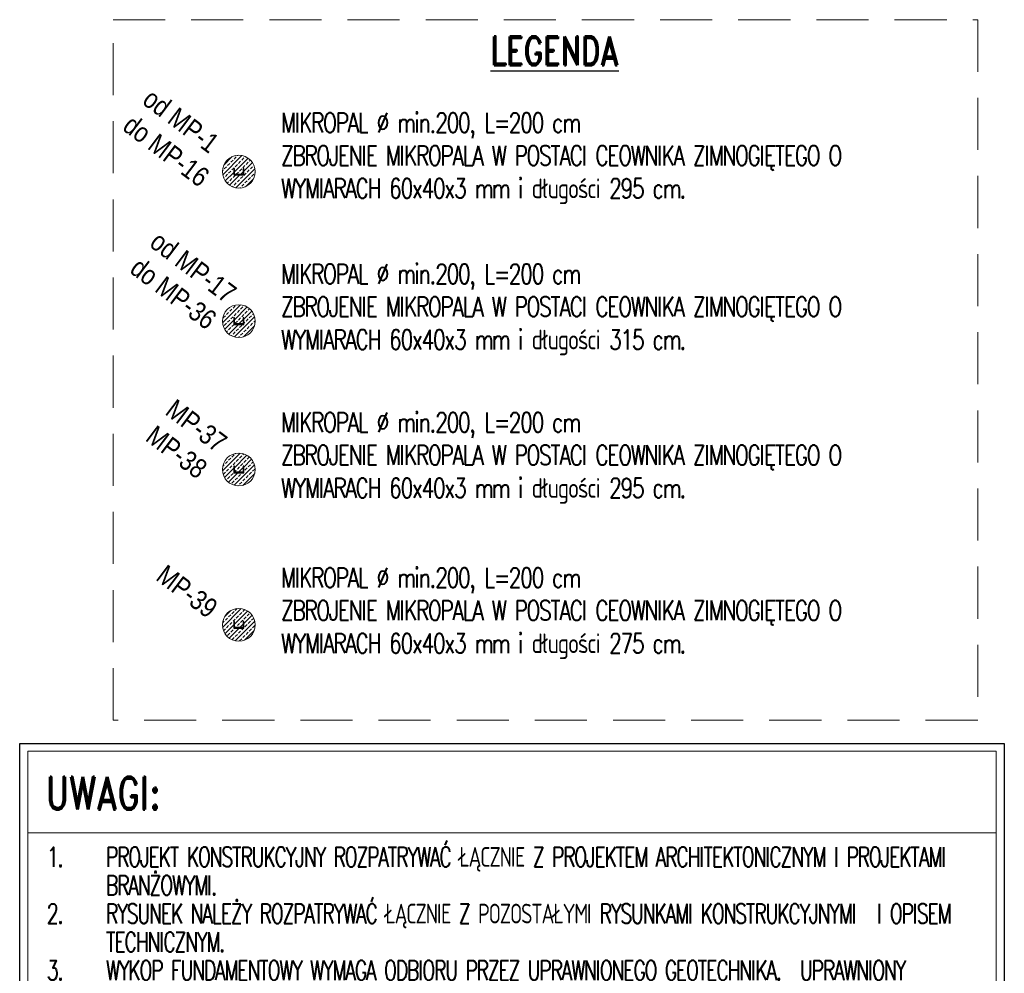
# Model space of a CAD drawing. Header units: millimetres. Extents: x -8 to 14965326, y -810 to 11054951.
# Tile 23 of 72: x 7506494 to 7507094, y 5556452 to 5557033. Entities that reach past the tile are written whole.
import ezdxf
from ezdxf.enums import TextEntityAlignment as Align

# ---------------------------------------------------------------- set-up
doc = ezdxf.new("R2010")
doc.units = ezdxf.units.MM
doc.header["$LTSCALE"] = 0.5
doc.header["$MEASUREMENT"] = 0
doc.linetypes.add('DASHED', pattern=[19.05, 12.7, -6.35])
doc.layers.get('0').update_dxf_attribs({"linetype": 'CONTINUOUS', "lineweight": 13})
for name, color, linetype, lineweight in [('_K_ramka_zew', 255, 'CONTINUOUS', 30), ('K_Kreskowanie', 253, 'CONTINUOUS', 5), ('K_Opis', 7, 'CONTINUOUS', 9), ('K_Opis - grube', 7, 'CONTINUOUS', 25), ('tkd_stal_przekrój', 80, 'CONTINUOUS', 30), ('tkd_wym', 1, 'CONTINUOUS', 5)]:
    doc.layers.add(name, color=color, linetype=linetype, lineweight=lineweight)
doc.layers.add('Geokomp_OPIS', color=7, linetype='CONTINUOUS')
doc.layers.add('tkd_opis_sztuki', color=7, linetype='CONTINUOUS')
doc.styles.add('___K_OPIS_SIMPLEX', font='simplex.shx', dxfattribs={"width": 0.75})
doc.styles.add('Arial', font='arial.ttf')
doc.styles.add('K_OPIS_ROMAND', font='romand.shx', dxfattribs={"width": 0.75})
doc.styles.add('TKD_1TXT', font='simplex.shx', dxfattribs={"width": 0.75, "height": 0.25})
doc.styles.add('TKD_2TXT', font='romand.shx', dxfattribs={"width": 0.75, "height": 0.25})

# ---------------------------------------------------------------- blocks, each defined once
blk = doc.blocks.new('tkd_opis_sztuki_050')
at = {"color": 3, "style": 'TKD_2TXT', "width": 0.75}
blk.add_attdef('NAZWA', text='', height=0.4, dxfattribs=at).set_placement((0.053, 0), align=Align.CENTER)
at = {"color": 7, "style": 'TKD_1TXT', "width": 0.75}
blk.add_attdef('SZTUK', (1.522, 0.127), '', height=0.24, dxfattribs=at)
for tag, p in [('UWAGA1', (0.053, -0.394)), ('UWAGA2', (0.053, -0.748)), ('UWAGA3', (0.053, -1.096))]:
    blk.add_attdef(tag, text='', height=0.24, dxfattribs=at).set_placement(p, align=Align.CENTER)
blk = doc.blocks.new('pal')
at = {"layer": 'K_Kreskowanie'}
h = blk.add_hatch(dxfattribs=at)
h.set_pattern_fill('ANSI33', color=256, scale=15)
edge = h.paths.add_edge_path()
edge.add_arc((9474.87, -17485.83), 10, 0, 360)
h.paths.add_polyline_path([(9477.57, -17483.83), (9477.87, -17483.83), (9477.87, -17487.83), (9471.87, -17487.83), (9471.87, -17483.83), (9472.17, -17483.83), (9472.17, -17487.53), (9477.57, -17487.53)], flags=16)
at = {"layer": 'K_Opis'}
blk.add_circle((9474.87, -17485.83), 10, dxfattribs=at)
at = {"layer": 'tkd_stal_przekrój'}
blk.add_lwpolyline([(9471.87, -17483.83), (9471.87, -17487.83), (9477.87, -17487.83), (9477.87, -17483.83), (9477.57, -17483.83), (9477.57, -17487.53), (9472.17, -17487.53), (9472.17, -17483.83)], close=True, dxfattribs=at)

msp = doc.modelspace()

# ---------------------------------------------------------------- linework, layer by layer
at = {"color": 252, "linetype": 'DASHED', "ltscale": 5}
msp.add_lwpolyline([(7506550.403, 5557032.7438), (7507077.3141, 5557032.7438), (7507077.3141, 5556605.7369), (7506550.403, 5556605.7369)], close=True, dxfattribs=at)
at = {"layer": '_K_ramka_zew'}
msp.add_lwpolyline([(7507093.5023, 5555590.5807), (7506493.5023, 5555590.5807), (7506493.5023, 5556591.531), (7507093.5023, 5556591.531)], close=True, dxfattribs=at)
at = {"layer": 'K_Opis', "transparency": 33554687}
for points in [[(7507088.5023, 5555800.1307), (7506498.5023, 5555800.1307), (7506498.5023, 5556586.981), (7507088.5023, 5556586.981)], [(7506498.5023, 5556586.981), (7507088.5023, 5556586.981), (7507088.5023, 5556537.031), (7506498.5023, 5556537.031)]]:
    msp.add_lwpolyline(points, close=True, dxfattribs=at)

# ---------------------------------------------------------------- block references
at = {"layer": 'K_Opis'}
for p in [(7497152.1465, 5574425.9498), (7497152.1465, 5574334.8604), (7497152.1465, 5574244.4036), (7497152.1465, 5574149.7284)]:
    msp.add_blockref('pal', p, dxfattribs=at)
at = {"layer": 'tkd_opis_sztuki'}
ref = msp.add_blockref('tkd_opis_sztuki_050', (7506818.3773, 5556988.7955), dxfattribs=dict(at, xscale=35, yscale=35, zscale=35))
ref.add_attrib('NAZWA', '%%ULEGENDA', dxfattribs={"layer": '0', "color": 3, "height": 17.5, "style": 'TKD_2TXT', "width": 0.75}).set_placement((7506819.5413, 5557005.0123), align=Align.CENTER)

# ---------------------------------------------------------------- texts
at = {"layer": 'Geokomp_OPIS', "char_height": 12, "width": 417.245258, "attachment_point": 1, "style": 'Arial'}
for s, insert in [('\\A1;{\\Fsimplex|c238;\\W0.75;\\T0.9;\\C7;MIKROPAL %%C min.200, L=200 cm\\PZBROJENIE MIKROPALA W POSTACI CEOWNIKA ZIMNOGIĘTEGO O WYMIARACH 60x40x3 mm i długości 295 cm.}', (7506652.6934, 5556975.9489)), ('\\A1;{\\Fsimplex|c238;\\W0.75;\\T0.9;\\C7;MIKROPAL %%C min.200, L=200 cm\\PZBROJENIE MIKROPALA W POSTACI CEOWNIKA ZIMNOGIĘTEGO O WYMIARACH 60x40x3 mm i długości 315 cm.}', (7506652.6934, 5556883.7968)), ('\\A1;{\\Fsimplex|c238;\\W0.75;\\T0.9;\\C7;MIKROPAL %%C min.200, L=200 cm\\PZBROJENIE MIKROPALA W POSTACI CEOWNIKA ZIMNOGIĘTEGO O WYMIARACH 60x40x3 mm i długości 295 cm.}', (7506652.6934, 5556793.34)), ('\\A1;{\\Fsimplex|c238;\\W0.75;\\T0.9;\\C7;MIKROPAL %%C min.200, L=200 cm\\PZBROJENIE MIKROPALA W POSTACI CEOWNIKA ZIMNOGIĘTEGO O WYMIARACH 60x40x3 mm i długości 275 cm.}', (7506652.6934, 5556698.6648))]:
    msp.add_mtext(s, dxfattribs=dict(at, insert=insert))
at = {"layer": 'K_Opis', "insert": (7506510.0614, 5556528.4635), "char_height": 12, "attachment_point": 1, "line_spacing_factor": 0.864, "style": '___K_OPIS_SIMPLEX'}
msp.add_mtext_dynamic_manual_height_columns('\\A1;\\pi-36,l36,t36;{\\W0.7;\\T0.9;\\C7;1.^IPROJEKT KONSTRUKCYJNY ROZPATRYWAĆ ŁĄCZNIE Z PROJEKTEM ARCHITEKTONICZNYM I\\~PROJEKTAMI BRANŻOWYMI.\\H1.52743x; \\H0.6547x;\\P2.^IRYSUNEK NALEŻY ROZPATRYWAĆ ŁĄCZNIE Z POZOSTAŁYMI RYSUNKAMI KONSTRUKCYJNYMI \\H1.47983x; \\H0.67575x;I\\~OPISEM TECHNICZNYM. \\H1.22516x; \\H0.81622x;\\P3.^I\\LWYKOP FUNDAMENTOWY WYMAGA ODBIORU PRZEZ UPRAWNIONEGO GEOTECHNIKA. \\H1.19244x; \\H0.83862x;UPRAWNIONY GEOTECHNIK MA POTWIERDZIĆ WPISEM DO DZIENNIKA BUDOWY ZGODNOŚĆ \\H1.48313x; \\H0.67425x;WŁAŚCIWOŚCI GRUNTU Z\\~DANYMI PRZYJĘTYMI W PROJEKCIE.\\H1.51037x; \\H0.66209x;\\P\\A0;\\l4.^INIE WOLNO DOPUŚCIĆ DO ZALEWANIA WYKOPÓW WODĄ I ROZMIĘKANIA GRUNTU \\H1.50623x; \\H0.66391x;W\\~POZIOMIE POSADOWIENIA. W PRZYPADKU ZALANIA WYKOPU WODĄ NALEŻY WYBRAĆ \\H1.50686x; \\H0.66363x;ROZMIĘKCZONY GRUNT Z DNA WYKOPU. W PRZYPADKU KONIECZNOŚCI LOKALNEGO \\H1.50677x; \\H0.66367x;I\\~OKRESOWEGO ODPOMPOWANIA WODY Z WYKOPU, SPOSÓB PROWADZENIA PRAC NALEŻY \\H1.41154x; \\H0.70844x;DOPASOWAĆ DO PANUJĄCYCH WARUNKÓW. NALEŻY ZWRÓCIĆ UWAGĘ, ABY NIE DOSZŁO DO \\H1.49745x; \\H0.6678x;ROZLUŹNIENIA GRUNTU W POZIOMIE POSADOWIENIA.\\H1.5082x; \\H0.66304x;\\P5.^IWSZELKIE EWENTUALNE NIERÓWNOŚCI PODŁOŻA W POZIOMIE POSADOWIENIA UZUPEŁNIĆ \\H1.50656x; \\H0.66376x;CHUDYM BETONEM.\\A1;\\H1.2211x; \\H0.81894x;\\P6.^IBETONOWANIE ELEMENTÓW ŻELBETOWYCH NALEŻY WYKONYWAĆ W OKRESIE KIEDY \\H1.47877x; \\H0.67624x;TEMPERATURA POWIETRZA W CIĄGU DOBY NIE SPADA PONIŻEJ +5\\fArial|b0|i0|c0|p34;⁰\\Fsimplex|c238;C. NALEŻY STOSOWAĆ \\H1.51104x; \\H0.6618x;SIĘ DO ZALECEŃ NORMOWYCH ORAZ ITB DOTYCZĄCYCH BETONOWANIA I PIELĘGNACJI \\H1.50613x; \\H0.66395x;BETONU, W SZCZEGÓLNOŚCI W OKRESIE PODWYŻSZONYCH I\\~OBNIŻONYCH TEMPERATUR.\\H1.50688x; \\H0.66362x;\\P7.^IW CELU OGRANICZENIA WCZESNYCH RYS SKURCZONYCH NALEŻY NIE DOPUSZCZAĆ DO \\H1.50676x; \\H0.66367x;NADMIERNEGO WYSYCHANIA DOJRZEWAJĄCEGO BETONU. \\H1.22107x; \\H0.81896x;\\P8.^IMIESZANKA BETONOWA POWINNA BYĆ ZAGĘSZCZONA NA PEŁNEJ GRUBOŚCI KAŻDEGO \\H1.47878x; \\H0.67623x;ELEMENTU.\\H1.22532x; \\H0.81611x;\\P9.^IWSZYSTKIE CZYNNOŚCI ZWIĄZNE Z UKŁADANIEM I ZAGĘSZCZANIEM MIESZANKI BETONOWEJ \\H1.47813x; \\H0.67653x;PROWADZIĆ W SPOSÓB STARANNY.\\H1.51113x; \\H0.66175x;\\P10.^IPODZIEMNE FRAGMENTY SŁUPKÓW, BELEK ORAZ STOPY FUNDAMENTOWE ORAZ ŁAWY \\H1.41088x; \\H0.70878x;ZABEZPIECZYĆ PRZECIWWODNIE POLIMEROWYMI POWŁOKAMI IZOLACYJNYMI.\\H1.49755x; \\H0.66776x;\\P11.^IFUNDAMENTY WYKONAĆ NA WARSTWIE CHUDEGO BETONU, UŁOŻYĆ DWIE WARSTWY FOLII PE \\H1.50818x; \\H0.66305x;TYP 500. \\H1.22085x; \\H0.8191x;\\P12.^IPROJEKTANT POWINIEN BYĆ POWIADOMIONY O JAKICHKOLWIEK NIEZGODNOŚCIACH.\\H1.47881x; \\H0.67622x;\\P13.^IWSZYSTKIE WYMIARY PODANO W [cm]. RZĘDNE w [m].\\H1.41579x; }', width=578.440863, gutter_width=21.3742, heights=[722.367], dxfattribs=at)
at = {"layer": 'K_Opis - grube', "color": 2, "transparency": 33554687, "style": 'K_OPIS_ROMAND', "width": 0.75}
msp.add_text('UWAGI:', height=20, dxfattribs=at).set_placement((7506509.4269, 5556551.2564))
at = {"layer": 'tkd_wym', "char_height": 12, "width": 65.182818, "attachment_point": 1, "rotation": 323, "style": 'Arial'}
for s, insert in [('{\\fArial Narrow|b0|i0|c238|p34;od \\fArial Narrow|b0|i0|c0|p34;MP-\\fArial Narrow|b0|i0|c238|p34;1 do MP-16}', (7506574.7055, 5556991.5661)), ('{\\fArial Narrow|b0|i0|c238|p34;od \\fArial Narrow|b0|i0|c0|p34;MP-\\fArial Narrow|b0|i0|c238|p34;17  do MP-36}', (7506579.0877, 5556904.6397)), ('{\\fArial Narrow|b0|i0|c0|p34;MP-\\fArial Narrow|b0|i0|c238|p34;37  MP-38}', (7506588.68, 5556802.1993)), ('{\\fArial Narrow|b0|i0|c238|p34;MP-39}', (7506583.0013, 5556701.2821))]:
    msp.add_mtext(s, dxfattribs=dict(at, insert=insert))

doc.saveas('drawing.dxf')
